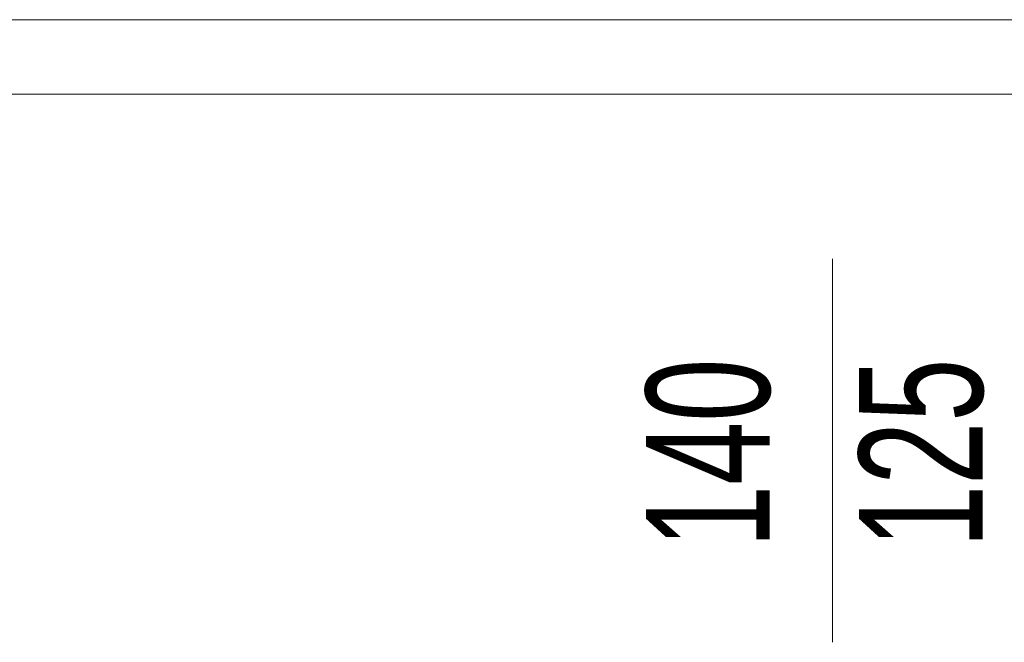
# Model space of a CAD drawing. Header units: centimetres. Extents: x 376 to 6517, y 1901 to 66534.
# Tile 63 of 115: x 1986 to 2066, y 66337 to 66387. Entities that reach past the tile are written whole.
import ezdxf

# ---------------------------------------------------------------- set-up
doc = ezdxf.new("R2010")
doc.units = ezdxf.units.CM
for name, color, linetype, lineweight in [('A-FLOR', 7, 'Continuous', 5), ('A-GLAZ-IDEN', 7, 'Continuous', 5), ('A-WALL', 7, 'Continuous', 35)]:
    doc.layers.add(name, color=color, linetype=linetype, lineweight=lineweight)
doc.styles.add('Arial Narrow_1', font='ARIALN.TTF', dxfattribs={"width": 0.8, "height": 10})

# ---------------------------------------------------------------- blocks, each defined once
blk = doc.blocks.new('OOk oznaczenia okien __NL orneta - Oznaczenie okien standard flip-8779538-__-00_00 Przyziemie PB')
at = {"layer": 'A-GLAZ-IDEN'}
blk.add_line((0, 0.3095), (0, -0.3095), dxfattribs=at)

msp = doc.modelspace()

# ---------------------------------------------------------------- linework, layer by layer
at = {"layer": 'A-FLOR'}
msp.add_line((2244.397, 66381.262), (1765.447, 66381.262), dxfattribs=at)
at = {"layer": 'A-WALL', "lineweight": 5}
msp.add_line((2250.397, 66387.262), (1759.447, 66387.262), dxfattribs=at)

# ---------------------------------------------------------------- block references
at = {"layer": 'A-GLAZ-IDEN', "xscale": 49.99999999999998, "yscale": 49.99999999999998, "zscale": 49.99999999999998}
msp.add_blockref('OOk oznaczenia okien __NL orneta - Oznaczenie okien standard flip-8779538-__-00_00 Przyziemie PB', (2051.929, 66352.505), dxfattribs=at)

# ---------------------------------------------------------------- texts
at = {"layer": 'A-GLAZ-IDEN', "char_height": 10, "width": 19.2405, "attachment_point": 1, "rotation": 90, "style": 'Arial Narrow_1'}
for s, insert in [('140', (2036.856, 66344.632)), ('125', (2054.054, 66344.632))]:
    msp.add_mtext(s, dxfattribs=dict(at, insert=insert))

doc.saveas('drawing.dxf')
